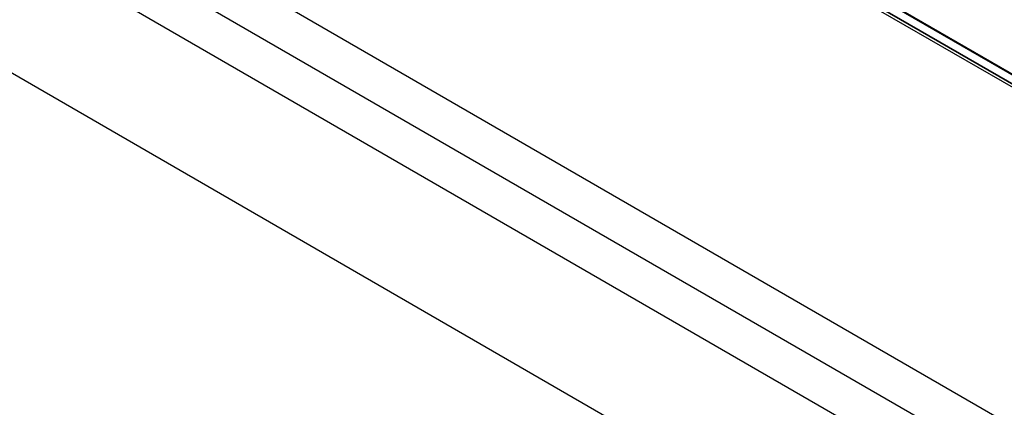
# Model space of a CAD drawing. Header units: millimetres. Extents: x -6858 to 6858, y -375 to 4365.
# Tile 22 of 97: x 2401 to 2513, y 1054 to 1098. Entities that reach past the tile are written whole.
import ezdxf

# ---------------------------------------------------------------- set-up
doc = ezdxf.new("R2010")
doc.units = ezdxf.units.MM
doc.header["$LTSCALE"] = 15
doc.layers.add('_Sichtbarkanten', color=7, linetype='Continuous', lineweight=25)
doc.layers.add('Sichtbar schmal (ISO)', color=7, linetype='Continuous', lineweight=35)

msp = doc.modelspace()

# ---------------------------------------------------------------- linework, layer by layer
at = {"layer": '_Sichtbarkanten'}
for p, q in [((2606.11, 998.47), (2076.27, 1304.37)), ((2606.11, 988.1), (2067.29, 1299.19)), ((2076.27, 1299.19), (2606.11, 993.29)), ((2606.11, 972.87), (2067.29, 1283.96)), ((2574.66, 1056.6), (2187.67, 1280.03)), ((2573.09, 1056.01), (2186.51, 1279.2))]:
    msp.add_line(p, q, dxfattribs=at)
at = {"layer": 'Sichtbar schmal (ISO)'}
for p, q in [((2186.65, 1279.51), (2573.65, 1056.07)), ((2574.54, 1056.59), (2187.54, 1280.02))]:
    msp.add_line(p, q, dxfattribs=at)

doc.saveas('drawing.dxf')
